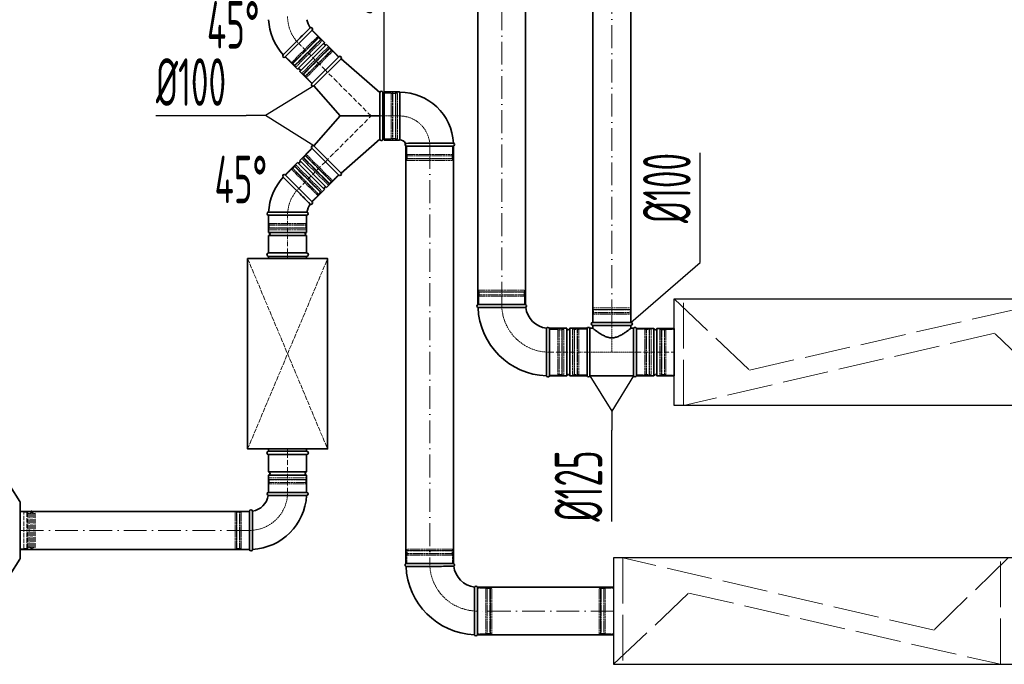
# Model space of a CAD drawing. Header units: millimetres. Extents: x -118717 to 8962, y 22910 to 145283.
# Tile 10 of 193: x -81881 to -79296, y 32289 to 33982. Entities that reach past the tile are written whole.
import ezdxf

# ---------------------------------------------------------------- set-up
doc = ezdxf.new("R2010")
doc.units = ezdxf.units.MM
for name, pattern in [('ACAD_ISO02W100', [15, 12, -3]), ('ACAD_ISO10W100', [18, 12, -3, 0, -3]), ('phl_thick', [0])]:
    doc.linetypes.add(name, pattern=pattern)
for name, color, linetype, lineweight in [('VZT_01 SUP (PŘÍVOD) - OBRYS', 5, 'Continuous', 35), ('VZT_02 SUP (PŘÍVOD) - OSA', 5, 'ACAD_ISO10W100', 5), ('VZT_05 ETA (ODVOD) - OBRYS', 6, 'Continuous', 35), ('VZT_06 ETA (ODVOD) - OSA', 6, 'ACAD_ISO10W100', 5), ('VZT_21 ZAŘÍZENÍ - OBRYS', 1, 'Continuous', 30), ('VZT_22 ZAŘÍZENÍ - DETAIL', 8, 'Continuous', 5), ('VZT_30 DISTRIBUČNÍ PRVKY - OBRYS', 1, 'Continuous', 35), ('VZT_35 TLUMIČE HLUKU - OBRYS', 1, 'Continuous', 35), ('VZT_36 TLUMIČE HLUKU - OSA', 1, 'ACAD_ISO10W100', 5), ('VZT_37 TLUMIČE HLUKU - DETAIL', 8, 'ACAD_ISO02W100', 5), ('VZT_60_KOTY - DIMENZE', 7, 'Continuous', 5)]:
    doc.layers.add(name, color=color, linetype=linetype, lineweight=lineweight)
for name, color, linetype, lineweight, plot in [('VZT_03 SUP (PŘÍVOD) - NETISK', 8, 'ACAD_ISO02W100', 5, False), ('VZT_07 ETA (ODVOD) - NETISK', 8, 'ACAD_ISO02W100', 5, False), ('VZT_34 DISTRIBUČNÍ PRVKY - NETISK', 8, 'ACAD_ISO02W100', 5, False), ('VZT_39 TLUMIČE HLUKU - NETISK', 8, 'ACAD_ISO02W100', 5, False)]:
    doc.layers.add(name, color=color, linetype=linetype, lineweight=lineweight, plot=plot)
doc.styles.add('EVORA_125', font='isocp.shx', dxfattribs={"width": 0.6, "height": 125})

msp = doc.modelspace()

# ---------------------------------------------------------------- linework, layer by layer
at = {"layer": 'VZT_01 SUP (PŘÍVOD) - OBRYS'}
for p, q in [((-81183.9, 33884.4), (-81113.2, 33955.1)), ((-81183.9, 33884.4), (-81113.2, 33955.1)), ((-81081, 33922.9), (-81113.2, 33955.1)), ((-81189.6, 33890), (-81154.1, 33925.5)), ((-81151.7, 33852.2), (-81081, 33922.9)), ((-81146.1, 33846.5), (-81075.4, 33917.3)), ((-81043.2, 33885.1), (-81075.4, 33917.3)), ((-81151.7, 33852.2), (-81183.9, 33884.4)), ((-81113.9, 33814.4), (-81043.2, 33885.1)), ((-81043.2, 33885.1), (-81113.9, 33814.4)), ((-81108.6, 33808.4), (-81037.2, 33879.8)), ((-81037.2, 33879.8), (-80935.4, 33790.8)), ((-81113.9, 33814.4), (-81146.1, 33846.5)), ((-81108.6, 33808.4), (-81039.7, 33729.5)), ((-80935.4, 33789.7), (-80935.4, 33790.8)), ((-80935.4, 33669.3), (-80935.4, 33789.7)), ((-80927.4, 33667), (-80927.4, 33792)), ((-80924.4, 33793), (-80924.4, 33666)), ((-80884.4, 33793), (-80924.4, 33793)), ((-80883.4, 33792), (-80883.4, 33667)), ((-81108.6, 33650.7), (-81039.7, 33729.5)), ((-81039.7, 33729.5), (-80964.1, 33729.5)), ((-80964.1, 33729.5), (-80935.4, 33729.5)), ((-81037.2, 33579.2), (-80935.4, 33668.2)), ((-80935.4, 33669.3), (-80935.4, 33668.2)), ((-80884.4, 33666), (-80924.4, 33666)), ((-81113.9, 33644.7), (-81146.1, 33612.5)), ((-81113.9, 33644.7), (-81043.2, 33574)), ((-81043.2, 33574), (-81113.9, 33644.7)), ((-81037.2, 33579.2), (-81108.6, 33650.7)), ((-80866.9, 33650.5), (-80741.9, 33650.5)), ((-81151.7, 33606.8), (-81183.9, 33574.7)), ((-81151.7, 33606.8), (-81081, 33536.1)), ((-81146.1, 33612.5), (-81075.4, 33541.8)), ((-81189.6, 33569), (-81154.1, 33533.5)), ((-81183.9, 33574.7), (-81113.2, 33503.9)), ((-81183.9, 33574.7), (-81113.2, 33503.9)), ((-81043.2, 33574), (-81075.4, 33541.8)), ((-81081, 33536.1), (-81113.2, 33503.9)), ((-81227.8, 33476.6), (-81177.7, 33476.6)), ((-81227.8, 33468.6), (-81127.8, 33468.6)), ((-81227.8, 33423.1), (-81227.8, 33468.6)), ((-81127.8, 33468.6), (-81227.8, 33468.6)), ((-81127.8, 33423.1), (-81127.8, 33468.6)), ((-81227.8, 33423.1), (-81127.8, 33423.1)), ((-81227.8, 33415.1), (-81127.8, 33415.1)), ((-81227.8, 33369.6), (-81227.8, 33415.1)), ((-81127.8, 33369.6), (-81127.8, 33415.1)), ((-81227.8, 33369.6), (-81127.8, 33369.6)), ((-81227.8, 32839.6), (-81127.8, 32839.6)), ((-81227.8, 32794.1), (-81227.8, 32839.6)), ((-81127.8, 32794.1), (-81127.8, 32839.6)), ((-81227.8, 32794.1), (-81127.8, 32794.1)), ((-81227.8, 32786.1), (-81127.8, 32786.1)), ((-81227.8, 32740.6), (-81227.8, 32786.1)), ((-81127.8, 32740.6), (-81127.8, 32786.1)), ((-81227.8, 32740.6), (-81127.8, 32740.6)), ((-81127.8, 32740.6), (-81227.8, 32740.6)), ((-81127.8, 32732.6), (-81178, 32732.6)), ((-81277.8, 32690.6), (-81277.8, 32590.6)), ((-81269.8, 32590.6), (-81269.8, 32640.8)), ((-80741.9, 32553.7), (-80866.9, 32553.7)), ((-80679.4, 32366.2), (-80679.4, 32491.2))]:
    msp.add_line(p, q, dxfattribs=at)
for points in [[(-80866.9, 32553.7), (-80866.9, 33650.5)], [(-80741.9, 32553.7), (-80741.9, 33650.5)], [(-81880.3, 32690.6), (-81277.8, 32690.6)], [(-81880.3, 32590.6), (-81277.8, 32590.6)], [(-80679.4, 32491.2), (-80321.7, 32491.2)], [(-80679.4, 32366.2), (-80321.7, 32366.2)]]:
    msp.add_lwpolyline(points, dxfattribs=at)
for centre, radius, start, end in [((-81077.8, 33990.4), 150, 183.0572, 221.9428), ((-81077.8, 33990.4), 50, 189.1478, 215.8522), ((-81116, 33957.9), 4, 315, 125.8522), ((-81078.2, 33920.1), 4, 135, 315), ((-81186.7, 33887.2), 4, 135, 315), ((-81040.4, 33882.2), 4, 322.6791, 135), ((-81148.9, 33849.4), 4, 315, 135), ((-81111.1, 33811.5), 4, 135, 307.3209), ((-80931.2, 33790.4), 4.17, 23.4678, 177.7715), ((-80884.4, 33792), 1, 360, 90), ((-80883.4, 33650.5), 141.5, 3.1369, 90), ((-80931.2, 33668.7), 4.17, 182.2285, 336.5322), ((-80884.4, 33667), 1, 270, 0), ((-80883.4, 33650.5), 16.5, 23.8093, 90), ((-81111.1, 33647.5), 4, 52.6791, 225), ((-80865.3, 33654.3), 4.17, 137.2771, 246.5322), ((-80743.6, 33654.3), 4.17, 293.4678, 69.6691), ((-81148.9, 33609.7), 4, 225, 45), ((-81077.8, 33468.6), 150, 138.0572, 176.9428), ((-81186.7, 33571.8), 4, 45, 225), ((-81040.4, 33576.8), 4, 225, 37.3209), ((-81078.2, 33538.9), 4, 45, 225), ((-81077.8, 33468.6), 50, 144.1478, 170.8522), ((-81116, 33501.1), 4, 234.1478, 45), ((-81227.8, 33472.6), 4, 90, 270), ((-81127.8, 33472.6), 4, 270, 80.8522), ((-81227.8, 33419.1), 4, 270, 90), ((-81127.8, 33419.1), 4, 90, 270), ((-81227.8, 32790.1), 4, 270, 90), ((-81127.8, 32790.1), 4, 90, 270), ((-81227.8, 32736.6), 4, 90, 260.8522), ((-81127.8, 32736.6), 4, 270, 90), ((-81277.8, 32740.6), 50, 279.1478, 350.8522), ((-81277.8, 32740.6), 150, 273.0572, 356.9428), ((-81273.8, 32690.6), 4, 9.1478, 180), ((-81273.8, 32590.6), 4, 180, 0), ((-80865.3, 32549.9), 4.17, 113.4678, 248.8928), ((-80743.6, 32549.9), 4.17, 300.2981, 66.5322), ((-80679.4, 32553.7), 187.5, 182.3607, 267.6393), ((-80679.4, 32553.7), 62.5, 186.8302, 263.1698), ((-80683.3, 32489.6), 4.17, 23.4678, 149.7019), ((-80683.3, 32367.9), 4.17, 201.1072, 336.5322)]:
    msp.add_arc(centre, radius, start, end, dxfattribs=at)
for points, knots in [([(-81118.4, 33961.2), (-81118.4, 33961.2), (-81119.1, 33960.4), (-81122.1, 33957.5), (-81124.4, 33955.1), (-81130.5, 33949), (-81134.3, 33945.3), (-81142.8, 33936.8), (-81147.4, 33932.2), (-81152.8, 33926.8), (-81153.4, 33926.2), (-81154.1, 33925.5)], [157.87026, 157.87026, 157.87026, 157.87026, 175.40249, 175.40249, 194.39223, 194.39223, 214.163463, 214.163463, 234.188574, 234.188574, 237.030498, 237.030498, 237.030498, 237.030498]), ([(-80868.4, 33657.2), (-80868.4, 33657.2), (-80867.9, 33657.2), (-80865.9, 33657.4), (-80863.7, 33657.5), (-80857.5, 33657.7), (-80853.5, 33657.8), (-80842.7, 33658), (-80835.5, 33658), (-80819.7, 33658.1), (-80811.4, 33658.2), (-80794.9, 33658.2), (-80786.8, 33658.2), (-80771.8, 33658.2), (-80765.1, 33658.2), (-80753.8, 33658.2), (-80749.4, 33658.3), (-80743.6, 33658.3), (-80742.2, 33658.3), (-80742.2, 33658.3)], [197.702813, 197.702813, 197.702813, 197.702813, 209.733369, 209.733369, 228.63381, 228.63381, 247.962689, 247.962689, 273.396832, 273.396832, 298.447199, 298.447199, 323.101867, 323.101867, 347.591906, 347.591906, 372.010558, 372.010558, 395.3015, 395.3015, 395.3015, 395.3015]), ([(-81118.4, 33497.9), (-81118.4, 33497.9), (-81119.1, 33498.6), (-81122.1, 33501.6), (-81124.4, 33503.9), (-81130.5, 33510), (-81134.3, 33513.7), (-81142.8, 33522.2), (-81147.4, 33526.8), (-81152.8, 33532.2), (-81153.4, 33532.9), (-81154.1, 33533.5)], [157.87026, 157.87026, 157.87026, 157.87026, 175.40249, 175.40249, 194.39223, 194.39223, 214.163463, 214.163463, 234.188574, 234.188574, 237.030498, 237.030498, 237.030498, 237.030498]), ([(-81127.2, 33476.5), (-81127.2, 33476.5), (-81128.5, 33476.5), (-81133.3, 33476.6), (-81136.9, 33476.6), (-81146, 33476.6), (-81151.4, 33476.6), (-81163.5, 33476.6), (-81170, 33476.6), (-81176.9, 33476.6), (-81177.3, 33476.6), (-81177.7, 33476.6)], [315.70122, 315.70122, 315.70122, 315.70122, 334.965455, 334.965455, 354.338127, 354.338127, 373.989756, 373.989756, 393.709228, 393.709228, 394.86093, 394.86093, 394.86093, 394.86093]), ([(-81178, 32732.6), (-81184.4, 32732.6), (-81190.7, 32732.6), (-81202.7, 32732.6), (-81208.3, 32732.6), (-81217.8, 32732.6), (-81221.6, 32732.6), (-81226.9, 32732.6), (-81228.3, 32732.6), (-81228.5, 32732.6), (-81228.5, 32732.6), (-81228.5, 32732.6)], [78.71119, 78.71119, 78.71119, 78.71119, 97.804615, 97.804615, 117.523893, 117.523893, 137.264303, 137.264303, 156.831737, 156.831737, 157.874915, 157.874915, 157.874915, 157.874915]), ([(-81269.9, 32691.2), (-81269.9, 32691.2), (-81269.9, 32690.1), (-81269.9, 32685.6), (-81269.9, 32682.2), (-81269.8, 32673.3), (-81269.8, 32667.9), (-81269.8, 32656), (-81269.8, 32649.5), (-81269.8, 32642.2), (-81269.8, 32641.5), (-81269.8, 32640.8)], [157.874915, 157.874915, 157.874915, 157.874915, 176.103874, 176.103874, 195.460379, 195.460379, 215.101284, 215.101284, 234.82164, 234.82164, 237.034743, 237.034743, 237.034743, 237.034743]), ([(-80741.5, 32546.3), (-80741.5, 32546.3), (-80743.1, 32546.3), (-80749.2, 32546.3), (-80753.7, 32546.2), (-80765.1, 32546.2), (-80771.9, 32546.2), (-80786.9, 32546.1), (-80795, 32546.1), (-80811.3, 32546.1), (-80819.4, 32546.1), (-80834.6, 32546), (-80841.6, 32546), (-80853.4, 32546), (-80858.1, 32546), (-80864.7, 32546), (-80866.5, 32546), (-80866.8, 32546), (-80866.8, 32546), (-80866.8, 32546)], [0, 0, 0, 0, 24.235852, 24.235852, 48.531845, 48.531845, 73.024415, 73.024415, 97.570898, 97.570898, 122.078339, 122.078339, 146.53579, 146.53579, 170.957495, 170.957495, 195.359468, 195.359468, 197.168246, 197.168246, 197.168246, 197.168246]), ([(-80686.9, 32491.7), (-80686.9, 32491.7), (-80686.9, 32491.6), (-80686.9, 32491.3), (-80686.9, 32491), (-80686.9, 32489.9), (-80686.9, 32489.2), (-80686.9, 32486), (-80686.9, 32482.9), (-80687, 32473.9), (-80687, 32467.8), (-80687.1, 32453.7), (-80687.1, 32445.8), (-80687.1, 32429.6), (-80687.1, 32421.4), (-80687.1, 32405.5), (-80687.1, 32398), (-80687.2, 32384.9), (-80687.2, 32379.3), (-80687.2, 32372.3), (-80687.2, 32370.2), (-80687.2, 32367.2), (-80687.2, 32366.4), (-80687.2, 32366.4)], [197.067977, 197.067977, 197.067977, 197.067977, 201.792196, 201.792196, 209.190204, 209.190204, 218.040239, 218.040239, 237.760854, 237.760854, 262.206108, 262.206108, 286.831239, 286.831239, 311.323072, 311.323072, 335.946087, 335.946087, 360.704397, 360.704397, 377.088273, 377.088273, 394.105327, 394.105327, 394.105327, 394.105327])]:
    msp.add_open_spline(points, degree=3, knots=knots, dxfattribs=at)
at = {"layer": 'VZT_02 SUP (PŘÍVOD) - OSA', "ltscale": 0.3}
for points in [[(-81177.8, 33990.4), (-81177.8, 33990.4, 0.198912), (-81148.5, 33919.7, 0.198912)], [(-80924.4, 33729.5), (-80883.4, 33729.5, -0.414214), (-80804.4, 33650.5), (-80804.4, 33650.5)], [(-81177.8, 33468.6), (-81177.8, 33468.6, -0.198912), (-81148.5, 33539.3, -0.198912)], [(-81277.8, 32640.6), (-81277.8, 32640.6, 0.414214), (-81177.8, 32740.6), (-81177.8, 32740.6)], [(-80804.4, 32553.7), (-80804.4, 32553.7, 0.414214), (-80679.4, 32428.7), (-80679.4, 32428.7)]]:
    msp.add_lwpolyline(points, format="xyb", dxfattribs=at)
at = {"layer": 'VZT_02 SUP (PŘÍVOD) - OSA'}
for points in [[(-81078.5, 33849.7), (-81148.5, 33919.7)], [(-80958.3, 33729.5), (-81078.5, 33849.7)], [(-81078.5, 33609.3), (-80958.3, 33729.5), (-80927.4, 33729.5)], [(-81078.5, 33609.3), (-81148.5, 33539.3)], [(-81177.8, 33369.6), (-81177.8, 33468.6)], [(-81177.8, 32740.6), (-81177.8, 32839.6)]]:
    msp.add_lwpolyline(points, dxfattribs=at)
at = {"layer": 'VZT_02 SUP (PŘÍVOD) - OSA', "ltscale": 5}
for points in [[(-80804.4, 33650.5), (-80804.4, 32553.7)], [(-81277.8, 32640.6), (-81880.3, 32640.6)], [(-80321.7, 32428.7), (-80679.4, 32428.7)]]:
    msp.add_lwpolyline(points, dxfattribs=at)
at = {"layer": 'VZT_03 SUP (PŘÍVOD) - NETISK', "ltscale": 0.4}
for p, q in [((-81113.9, 33954.4), (-81098.3, 33938.8)), ((-81167.6, 33869.5), (-81098.3, 33938.8)), ((-81165.9, 33866.3), (-81095.2, 33937)), ((-81165.5, 33866), (-81094.8, 33936.7)), ((-81160.6, 33861), (-81089.9, 33931.7)), ((-81160.2, 33860.7), (-81089.5, 33931.4)), ((-81159.2, 33861), (-81089.9, 33930.3)), ((-81156.3, 33858.2), (-81087, 33927.5)), ((-81099.1, 33938.1), (-81096.6, 33935.6)), ((-81096.2, 33935.3), (-81091.3, 33930.3)), ((-81095.2, 33937), (-81094.8, 33936.7)), ((-81090.9, 33930), (-81090.6, 33929.6)), ((-81089.9, 33931.7), (-81089.5, 33931.4)), ((-81089.9, 33930.3), (-81087, 33927.5)), ((-81070.8, 33911.2), (-81140.1, 33841.9)), ((-81066.9, 33908.8), (-81137.6, 33838.1)), ((-81067.9, 33908.4), (-81137.2, 33839.1)), ((-81066.5, 33908.4), (-81137.2, 33837.7)), ((-81061.6, 33903.5), (-81132.3, 33832.8)), ((-81061.2, 33903.1), (-81131.9, 33832.4)), ((-81059.5, 33899.9), (-81128.7, 33830.6)), ((-81067.9, 33908.4), (-81070.8, 33911.2)), ((-81068.3, 33907.4), (-81068.6, 33907.7)), ((-81063, 33902), (-81067.9, 33907)), ((-81066.5, 33908.4), (-81066.9, 33908.8)), ((-81060.2, 33899.2), (-81062.6, 33901.7)), ((-81061.2, 33903.1), (-81061.6, 33903.5)), ((-81043.9, 33884.4), (-81059.5, 33899.9)), ((-81183.2, 33885.1), (-81167.6, 33869.5)), ((-81166.9, 33870.2), (-81164.5, 33867.8)), ((-81165.9, 33866.3), (-81165.5, 33866)), ((-81164.1, 33867.4), (-81159.2, 33862.5)), ((-81160.6, 33861), (-81160.2, 33860.7)), ((-81159.2, 33861), (-81156.3, 33858.2)), ((-81158.8, 33862.1), (-81158.4, 33861.7)), ((-81137.2, 33839.1), (-81140.1, 33841.9)), ((-81137.2, 33837.7), (-81137.6, 33838.1)), ((-81136.2, 33839.5), (-81136.5, 33839.8)), ((-81130.9, 33834.2), (-81135.8, 33839.1)), ((-81131.9, 33832.4), (-81132.3, 33832.8)), ((-81128, 33831.3), (-81130.5, 33833.8)), ((-81113.2, 33815.1), (-81128.7, 33830.6)), ((-80927.4, 33789.5), (-80905.4, 33789.5)), ((-80905.4, 33669.5), (-80905.4, 33789.5)), ((-80905.4, 33788.5), (-80901.9, 33788.5)), ((-80901.9, 33668.5), (-80901.9, 33790.5)), ((-80901.9, 33790.5), (-80901.4, 33790.5)), ((-80901.4, 33668.5), (-80901.4, 33790.5)), ((-80901.4, 33788.5), (-80894.4, 33788.5)), ((-80894.4, 33668.5), (-80894.4, 33790.5)), ((-80894.4, 33790.5), (-80893.9, 33790.5)), ((-80893.9, 33668.5), (-80893.9, 33790.5)), ((-80893.9, 33788.5), (-80893.4, 33788.5)), ((-80893.4, 33669.5), (-80893.4, 33789.5)), ((-80893.4, 33789.5), (-80889.4, 33789.5)), ((-80889.4, 33669.5), (-80889.4, 33789.5)), ((-80927.4, 33669.5), (-80905.4, 33669.5)), ((-80905.4, 33670.5), (-80901.9, 33670.5)), ((-80901.9, 33668.5), (-80901.4, 33668.5)), ((-80901.4, 33670.5), (-80894.4, 33670.5)), ((-80894.4, 33668.5), (-80893.9, 33668.5)), ((-80893.9, 33670.5), (-80893.4, 33670.5)), ((-80893.4, 33669.5), (-80889.4, 33669.5)), ((-81128.7, 33628.4), (-81113.2, 33644)), ((-80864.4, 33650.5), (-80864.4, 33628.5)), ((-80744.4, 33650.5), (-80744.4, 33628.5)), ((-81140.1, 33617.1), (-81137.2, 33619.9)), ((-81070.8, 33547.8), (-81140.1, 33617.1)), ((-81137.6, 33621), (-81137.2, 33621.3)), ((-81066.9, 33550.3), (-81137.6, 33621)), ((-81066.5, 33550.6), (-81137.2, 33621.3)), ((-81067.9, 33550.6), (-81137.2, 33619.9)), ((-81136.5, 33619.2), (-81136.2, 33619.6)), ((-81135.8, 33619.9), (-81130.9, 33624.9)), ((-81132.3, 33626.3), (-81131.9, 33626.6)), ((-81061.6, 33555.6), (-81132.3, 33626.3)), ((-81061.2, 33555.9), (-81131.9, 33626.6)), ((-81130.5, 33625.2), (-81128, 33627.7)), ((-81059.5, 33559.1), (-81128.7, 33628.4)), ((-80865.4, 33625), (-80743.4, 33625)), ((-80865.4, 33625), (-80865.4, 33624.5)), ((-80865.4, 33624.5), (-80743.4, 33624.5)), ((-80865.4, 33617.5), (-80743.4, 33617.5)), ((-80865.4, 33617.5), (-80865.4, 33617)), ((-80865.4, 33617), (-80743.4, 33617)), ((-80864.4, 33628.5), (-80744.4, 33628.5)), ((-80864.4, 33616.5), (-80744.4, 33616.5)), ((-80864.4, 33616.5), (-80864.4, 33612.5)), ((-80863.4, 33628.5), (-80863.4, 33625)), ((-80863.4, 33624.5), (-80863.4, 33617.5)), ((-80863.4, 33617), (-80863.4, 33616.5)), ((-80745.4, 33628.5), (-80745.4, 33625)), ((-80745.4, 33624.5), (-80745.4, 33617.5)), ((-80745.4, 33617), (-80745.4, 33616.5)), ((-80744.4, 33616.5), (-80744.4, 33612.5)), ((-80743.4, 33625), (-80743.4, 33624.5)), ((-80743.4, 33617.5), (-80743.4, 33617)), ((-81183.2, 33574), (-81167.6, 33589.5)), ((-81167.6, 33589.5), (-81098.3, 33520.2)), ((-81166.9, 33588.8), (-81164.5, 33591.3)), ((-81165.9, 33592.7), (-81165.5, 33593)), ((-81165.9, 33592.7), (-81095.2, 33522)), ((-81165.5, 33593), (-81094.8, 33522.3)), ((-81164.1, 33591.6), (-81159.2, 33596.6)), ((-81160.6, 33598), (-81160.2, 33598.3)), ((-81160.6, 33598), (-81089.9, 33527.3)), ((-81160.2, 33598.3), (-81089.5, 33527.6)), ((-81159.2, 33598), (-81156.3, 33600.8)), ((-81159.2, 33598), (-81089.9, 33528.7)), ((-81158.8, 33596.9), (-81158.4, 33597.3)), ((-81156.3, 33600.8), (-81087, 33531.5)), ((-80864.4, 33612.5), (-80744.4, 33612.5)), ((-81059.5, 33559.1), (-81043.9, 33574.7)), ((-81070.8, 33547.8), (-81067.9, 33550.6)), ((-81068.6, 33551.3), (-81068.3, 33551.7)), ((-81067.9, 33552), (-81063, 33557)), ((-81066.9, 33550.3), (-81066.5, 33550.6)), ((-81062.6, 33557.3), (-81060.2, 33559.8)), ((-81061.6, 33555.6), (-81061.2, 33555.9)), ((-81113.9, 33504.7), (-81098.3, 33520.2)), ((-81099.1, 33520.9), (-81096.6, 33523.4)), ((-81096.2, 33523.7), (-81091.3, 33528.7)), ((-81095.2, 33522), (-81094.8, 33522.3)), ((-81090.9, 33529), (-81090.6, 33529.4)), ((-81089.9, 33528.7), (-81087, 33531.5)), ((-81089.9, 33527.3), (-81089.5, 33527.6)), ((-81226.8, 33446.6), (-81226.8, 33468.6)), ((-81128.8, 33446.6), (-81128.8, 33468.6)), ((-81227.8, 33443.1), (-81127.8, 33443.1)), ((-81227.8, 33442.6), (-81227.8, 33443.1)), ((-81227.8, 33442.6), (-81127.8, 33442.6)), ((-81227.8, 33435.6), (-81127.8, 33435.6)), ((-81227.8, 33435.1), (-81227.8, 33435.6)), ((-81227.8, 33435.1), (-81127.8, 33435.1)), ((-81226.8, 33446.6), (-81128.8, 33446.6)), ((-81226.8, 33434.6), (-81128.8, 33434.6)), ((-81226.8, 33430.6), (-81226.8, 33434.6)), ((-81225.8, 33443.1), (-81225.8, 33446.6)), ((-81225.8, 33435.6), (-81225.8, 33442.6)), ((-81225.8, 33434.6), (-81225.8, 33435.1)), ((-81129.8, 33443.1), (-81129.8, 33446.6)), ((-81129.8, 33435.6), (-81129.8, 33442.6)), ((-81129.8, 33434.6), (-81129.8, 33435.1)), ((-81128.8, 33430.6), (-81128.8, 33434.6)), ((-81127.8, 33442.6), (-81127.8, 33443.1)), ((-81127.8, 33435.1), (-81127.8, 33435.6)), ((-81226.8, 33430.6), (-81128.8, 33430.6)), ((-81127.8, 32774.1), (-81227.8, 32774.1)), ((-81227.8, 32773.6), (-81227.8, 32774.1)), ((-81127.8, 32773.6), (-81227.8, 32773.6)), ((-81127.8, 32766.6), (-81227.8, 32766.6)), ((-81227.8, 32766.1), (-81227.8, 32766.6)), ((-81127.8, 32766.1), (-81227.8, 32766.1)), ((-81128.8, 32778.6), (-81226.8, 32778.6)), ((-81226.8, 32774.6), (-81226.8, 32778.6)), ((-81128.8, 32774.6), (-81226.8, 32774.6)), ((-81128.8, 32762.6), (-81226.8, 32762.6)), ((-81226.8, 32740.6), (-81226.8, 32762.6)), ((-81225.8, 32774.1), (-81225.8, 32774.6)), ((-81225.8, 32766.6), (-81225.8, 32773.6)), ((-81225.8, 32762.6), (-81225.8, 32766.1)), ((-81129.8, 32774.1), (-81129.8, 32774.6)), ((-81129.8, 32766.6), (-81129.8, 32773.6)), ((-81129.8, 32762.6), (-81129.8, 32766.1)), ((-81128.8, 32774.6), (-81128.8, 32778.6)), ((-81128.8, 32740.6), (-81128.8, 32762.6)), ((-81127.8, 32773.6), (-81127.8, 32774.1)), ((-81127.8, 32766.1), (-81127.8, 32766.6)), ((-81315.8, 32591.6), (-81315.8, 32689.6)), ((-81315.8, 32689.6), (-81311.8, 32689.6)), ((-81311.8, 32591.6), (-81311.8, 32689.6)), ((-81311.8, 32688.6), (-81311.3, 32688.6)), ((-81311.3, 32590.6), (-81311.3, 32690.6)), ((-81311.3, 32690.6), (-81310.8, 32690.6)), ((-81310.8, 32590.6), (-81310.8, 32690.6)), ((-81310.8, 32688.6), (-81303.8, 32688.6)), ((-81303.8, 32590.6), (-81303.8, 32690.6)), ((-81303.8, 32690.6), (-81303.3, 32690.6)), ((-81303.3, 32590.6), (-81303.3, 32690.6)), ((-81303.3, 32688.6), (-81299.8, 32688.6)), ((-81299.8, 32591.6), (-81299.8, 32689.6)), ((-81299.8, 32689.6), (-81277.8, 32689.6)), ((-81315.8, 32591.6), (-81311.8, 32591.6)), ((-81311.8, 32592.6), (-81311.3, 32592.6)), ((-81311.3, 32590.6), (-81310.8, 32590.6)), ((-81310.8, 32592.6), (-81303.8, 32592.6)), ((-81303.8, 32590.6), (-81303.3, 32590.6)), ((-81303.3, 32592.6), (-81299.8, 32592.6)), ((-81299.8, 32591.6), (-81277.8, 32591.6)), ((-80743.4, 32587.2), (-80865.4, 32587.2)), ((-80865.4, 32586.7), (-80865.4, 32587.2)), ((-80743.4, 32586.7), (-80865.4, 32586.7)), ((-80743.4, 32579.7), (-80865.4, 32579.7)), ((-80865.4, 32579.2), (-80865.4, 32579.7)), ((-80743.4, 32579.2), (-80865.4, 32579.2)), ((-80744.4, 32591.7), (-80864.4, 32591.7)), ((-80864.4, 32587.7), (-80864.4, 32591.7)), ((-80744.4, 32587.7), (-80864.4, 32587.7)), ((-80863.4, 32587.2), (-80863.4, 32587.7)), ((-80863.4, 32579.7), (-80863.4, 32586.7)), ((-80863.4, 32575.7), (-80863.4, 32579.2)), ((-80745.4, 32587.2), (-80745.4, 32587.7)), ((-80745.4, 32579.7), (-80745.4, 32586.7)), ((-80745.4, 32575.7), (-80745.4, 32579.2)), ((-80744.4, 32587.7), (-80744.4, 32591.7)), ((-80743.4, 32586.7), (-80743.4, 32587.2)), ((-80743.4, 32579.2), (-80743.4, 32579.7)), ((-80744.4, 32575.7), (-80864.4, 32575.7)), ((-80864.4, 32553.7), (-80864.4, 32575.7)), ((-80744.4, 32553.7), (-80744.4, 32575.7)), ((-80679.4, 32488.7), (-80657.4, 32488.7)), ((-80657.4, 32368.7), (-80657.4, 32488.7)), ((-80657.4, 32487.7), (-80653.9, 32487.7)), ((-80653.9, 32367.7), (-80653.9, 32489.7)), ((-80653.9, 32489.7), (-80653.4, 32489.7)), ((-80653.4, 32367.7), (-80653.4, 32489.7)), ((-80653.4, 32487.7), (-80646.4, 32487.7)), ((-80646.4, 32367.7), (-80646.4, 32489.7)), ((-80646.4, 32489.7), (-80645.9, 32489.7)), ((-80645.9, 32367.7), (-80645.9, 32489.7)), ((-80645.9, 32487.7), (-80645.4, 32487.7)), ((-80645.4, 32368.7), (-80645.4, 32488.7)), ((-80645.4, 32488.7), (-80641.4, 32488.7)), ((-80641.4, 32368.7), (-80641.4, 32488.7)), ((-80679.4, 32368.7), (-80657.4, 32368.7)), ((-80657.4, 32369.7), (-80653.9, 32369.7)), ((-80653.9, 32367.7), (-80653.4, 32367.7)), ((-80653.4, 32369.7), (-80646.4, 32369.7)), ((-80646.4, 32367.7), (-80645.9, 32367.7)), ((-80645.9, 32369.7), (-80645.4, 32369.7)), ((-80645.4, 32368.7), (-80641.4, 32368.7))]:
    msp.add_line(p, q, dxfattribs=at)
at = {"layer": 'VZT_05 ETA (ODVOD) - OBRYS'}
for p, q in [((-80677.9, 33233.8), (-80552.9, 33233.8)), ((-80376.4, 33187.1), (-80276.4, 33187.1)), ((-80376.4, 33179.1), (-80276.4, 33179.1)), ((-80376.4, 33179.1), (-80376.4, 33171.6)), ((-80276.4, 33179.1), (-80276.4, 33171.6)), ((-80490.4, 33171.6), (-80490.4, 33046.6)), ((-80490.4, 33171.6), (-80444.9, 33171.6)), ((-80490.4, 33171.3), (-80490.4, 33046.3)), ((-80444.9, 33171.6), (-80444.9, 33046.6)), ((-80436.9, 33171.6), (-80436.9, 33046.6)), ((-80436.9, 33171.6), (-80391.4, 33171.6)), ((-80391.4, 33171.6), (-80391.4, 33046.6)), ((-80391.4, 33171.6), (-80391.4, 33046.6)), ((-80383.8, 33046.6), (-80383.8, 33171.6)), ((-80376.4, 33171.6), (-80383.8, 33171.6)), ((-80269.1, 33171.6), (-80276.4, 33171.6)), ((-80269.1, 33171.6), (-80269.1, 33046.6)), ((-80261.4, 33171.6), (-80261.4, 33046.6)), ((-80261.4, 33046.3), (-80261.4, 33171.3)), ((-80261.4, 33171.3), (-80215.9, 33171.3)), ((-80215.9, 33046.3), (-80215.9, 33171.3)), ((-80207.9, 33046.3), (-80207.9, 33171.3)), ((-80207.9, 33171.3), (-80162.4, 33171.3)), ((-80162.4, 33046.3), (-80162.4, 33171.3)), ((-80490.4, 33046.6), (-80444.9, 33046.6)), ((-80436.9, 33046.6), (-80391.4, 33046.6)), ((-80269.1, 33046.6), (-80383.8, 33046.6)), ((-80261.4, 33046.3), (-80215.9, 33046.3)), ((-80207.9, 33046.3), (-80162.4, 33046.3))]:
    msp.add_line(p, q, dxfattribs=at)
for points in [[(-80677.9, 35020.2), (-80677.9, 33233.8)], [(-80552.9, 35020.2), (-80552.9, 33233.8)], [(-80376.4, 34847.6), (-80376.4, 33187.1)], [(-80276.4, 34847.6), (-80276.4, 33187.1)]]:
    msp.add_lwpolyline(points, dxfattribs=at)
for centre, radius, start, end in [((-80676.3, 33230), 4.17, 113.4678, 248.8928), ((-80490.4, 33233.8), 187.5, 182.3607, 267.6393), ((-80554.6, 33230), 4.17, 300.2981, 66.5322), ((-80490.4, 33233.8), 62.5, 186.8302, 263.1698), ((-80494.3, 33169.7), 4.17, 23.4678, 149.7019), ((-80387.6, 33169.9), 4.17, 23.4678, 156.5322), ((-80376.4, 33183.1), 4, 90, 270), ((-80276.4, 33183.1), 4, 270, 90), ((-80265.3, 33169.9), 4.17, 23.4678, 156.5322), ((-80440.9, 33171.6), 4, 180, 0), ((-80211.9, 33171.3), 4, 180, 0), ((-80494.3, 33048), 4.17, 201.1072, 336.5322), ((-80440.9, 33046.6), 4, 0, 180), ((-80387.6, 33048.2), 4.17, 203.4678, 336.5322), ((-80265.3, 33048.2), 4.17, 203.4678, 336.5322), ((-80211.9, 33046.3), 4, 0, 180)]:
    msp.add_arc(centre, radius, start, end, dxfattribs=at)
for points, knots in [([(-80552.5, 33226.4), (-80552.5, 33226.4), (-80552.5, 33226.4), (-80552.9, 33226.4), (-80553.2, 33226.4), (-80554.2, 33226.4), (-80555, 33226.4), (-80558.2, 33226.3), (-80561.3, 33226.3), (-80570.2, 33226.3), (-80576.4, 33226.3), (-80590.5, 33226.2), (-80598.3, 33226.2), (-80614.6, 33226.2), (-80622.8, 33226.1), (-80638.6, 33226.1), (-80646.1, 33226.1), (-80659.3, 33226.1), (-80664.9, 33226.1), (-80671.9, 33226.1), (-80674, 33226.1), (-80677, 33226.1), (-80677.8, 33226.1), (-80677.8, 33226.1)], [197.067977, 197.067977, 197.067977, 197.067977, 201.792196, 201.792196, 209.190204, 209.190204, 218.040239, 218.040239, 237.760854, 237.760854, 262.206108, 262.206108, 286.831239, 286.831239, 311.323072, 311.323072, 335.946087, 335.946087, 360.704397, 360.704397, 377.088273, 377.088273, 394.105327, 394.105327, 394.105327, 394.105327]), ([(-80497.9, 33171.8), (-80497.9, 33171.8), (-80497.9, 33170.2), (-80497.9, 33164.1), (-80497.9, 33159.6), (-80498, 33148.2), (-80498, 33141.4), (-80498.1, 33126.4), (-80498.1, 33118.3), (-80498.1, 33101.9), (-80498.1, 33093.8), (-80498.1, 33078.6), (-80498.1, 33071.7), (-80498.1, 33059.9), (-80498.1, 33055.2), (-80498.2, 33048.6), (-80498.2, 33046.7), (-80498.2, 33046.5), (-80498.2, 33046.5), (-80498.2, 33046.5)], [0, 0, 0, 0, 24.235852, 24.235852, 48.531845, 48.531845, 73.024415, 73.024415, 97.570898, 97.570898, 122.078339, 122.078339, 146.53579, 146.53579, 170.957495, 170.957495, 195.359468, 195.359468, 197.168246, 197.168246, 197.168246, 197.168246]), ([(-80376.4, 33171.6), (-80376.4, 33171.6), (-80376.3, 33171.5), (-80376, 33171.2), (-80375.8, 33171), (-80375.1, 33170.5), (-80374.7, 33170.1), (-80373.7, 33169.4), (-80373.1, 33168.9), (-80371.8, 33167.9), (-80371, 33167.3), (-80369.5, 33166.1), (-80368.6, 33165.5), (-80366.8, 33164.2), (-80365.9, 33163.5), (-80363.9, 33162), (-80362.8, 33161.3), (-80360.7, 33159.8), (-80359.5, 33159.1), (-80357.1, 33157.5), (-80355.8, 33156.7), (-80353.2, 33155.1), (-80351.8, 33154.3), (-80349, 33152.8), (-80347.5, 33152.1), (-80343, 33150), (-80339.8, 33148.7), (-80334.9, 33147.5), (-80333.2, 33147.1), (-80329.8, 33146.7), (-80328.1, 33146.6), (-80324.7, 33146.6), (-80323, 33146.7), (-80319.6, 33147.1), (-80318, 33147.5), (-80313.1, 33148.7), (-80309.9, 33150), (-80305.4, 33152.1), (-80303.9, 33152.8), (-80301, 33154.3), (-80299.7, 33155.1), (-80297, 33156.7), (-80295.7, 33157.5), (-80293.3, 33159.1), (-80292.2, 33159.8), (-80290, 33161.3), (-80289, 33162), (-80287, 33163.5), (-80286, 33164.2), (-80284.2, 33165.5), (-80283.4, 33166.1), (-80281.8, 33167.3), (-80281.1, 33167.9), (-80279.8, 33168.9), (-80279.2, 33169.4), (-80278.2, 33170.1), (-80277.8, 33170.5), (-80277.1, 33171), (-80276.8, 33171.2), (-80276.5, 33171.5), (-80276.4, 33171.6), (-80276.4, 33171.6)], [80.753728, 80.753728, 80.753728, 80.753728, 85.721109, 85.721109, 90.68849, 90.68849, 95.655871, 95.655871, 100.623252, 100.623252, 105.590633, 105.590633, 110.558015, 110.558015, 115.525396, 115.525396, 120.492777, 120.492777, 125.619612, 125.619612, 130.746447, 130.746447, 135.873281, 135.873281, 141.000116, 141.000116, 151.253786, 151.253786, 156.38062, 156.38062, 161.507455, 161.507455, 166.63429, 166.63429, 171.761125, 171.761125, 182.014794, 182.014794, 187.141629, 187.141629, 192.268464, 192.268464, 197.395298, 197.395298, 202.522133, 202.522133, 207.489514, 207.489514, 212.456896, 212.456896, 217.424277, 217.424277, 222.391658, 222.391658, 227.359039, 227.359039, 232.32642, 232.32642, 237.293801, 237.293801, 242.261183, 242.261183, 242.261183, 242.261183])]:
    msp.add_open_spline(points, degree=3, knots=knots, dxfattribs=at)
at = {"layer": 'VZT_06 ETA (ODVOD) - OSA', "ltscale": 5}
for points in [[(-80615.4, 33233.8), (-80615.4, 35020.2)], [(-80326.4, 33187.1), (-80326.4, 34847.6)]]:
    msp.add_lwpolyline(points, dxfattribs=at)
at = {"layer": 'VZT_06 ETA (ODVOD) - OSA', "ltscale": 0.3}
msp.add_lwpolyline([(-80490.4, 33108.8), (-80490.4, 33108.8, -0.414214), (-80615.4, 33233.8), (-80615.4, 33233.8)], format="xyb", dxfattribs=at)
for points in [[(-80326.4, 33187.1), (-80326.4, 33109.1)], [(-80261.4, 33109.1), (-80391.4, 33109.1)]]:
    msp.add_lwpolyline(points, dxfattribs=at)
at = {"layer": 'VZT_06 ETA (ODVOD) - OSA'}
for points in [[(-80490.4, 33109.1), (-80391.4, 33109.1)], [(-80261.4, 33108.8), (-80162.4, 33108.8)]]:
    msp.add_lwpolyline(points, dxfattribs=at)
at = {"layer": 'VZT_07 ETA (ODVOD) - NETISK', "ltscale": 0.4}
for p, q in [((-80676.4, 33267.3), (-80554.4, 33267.3)), ((-80676.4, 33266.8), (-80676.4, 33267.3)), ((-80676.4, 33266.8), (-80554.4, 33266.8)), ((-80676.4, 33259.8), (-80554.4, 33259.8)), ((-80676.4, 33259.3), (-80676.4, 33259.8)), ((-80676.4, 33259.3), (-80554.4, 33259.3)), ((-80675.4, 33271.8), (-80555.4, 33271.8)), ((-80675.4, 33267.8), (-80675.4, 33271.8)), ((-80675.4, 33267.8), (-80555.4, 33267.8)), ((-80675.4, 33255.8), (-80555.4, 33255.8)), ((-80675.4, 33233.8), (-80675.4, 33255.8)), ((-80674.4, 33267.3), (-80674.4, 33267.8)), ((-80674.4, 33259.8), (-80674.4, 33266.8)), ((-80674.4, 33255.8), (-80674.4, 33259.3)), ((-80556.4, 33267.3), (-80556.4, 33267.8)), ((-80556.4, 33259.8), (-80556.4, 33266.8)), ((-80556.4, 33255.8), (-80556.4, 33259.3)), ((-80555.4, 33267.8), (-80555.4, 33271.8)), ((-80555.4, 33233.8), (-80555.4, 33255.8)), ((-80554.4, 33266.8), (-80554.4, 33267.3)), ((-80554.4, 33259.3), (-80554.4, 33259.8)), ((-80375.4, 33225.1), (-80277.4, 33225.1)), ((-80375.4, 33221.1), (-80375.4, 33225.1)), ((-80277.4, 33221.1), (-80277.4, 33225.1)), ((-80376.4, 33220.6), (-80276.4, 33220.6)), ((-80376.4, 33220.1), (-80376.4, 33220.6)), ((-80376.4, 33220.1), (-80276.4, 33220.1)), ((-80376.4, 33213.1), (-80276.4, 33213.1)), ((-80376.4, 33212.6), (-80376.4, 33213.1)), ((-80376.4, 33212.6), (-80276.4, 33212.6)), ((-80375.4, 33221.1), (-80277.4, 33221.1)), ((-80375.4, 33209.1), (-80277.4, 33209.1)), ((-80375.4, 33187.1), (-80375.4, 33209.1)), ((-80374.4, 33220.6), (-80374.4, 33221.1)), ((-80374.4, 33213.1), (-80374.4, 33220.1)), ((-80374.4, 33209.1), (-80374.4, 33212.6)), ((-80278.4, 33220.6), (-80278.4, 33221.1)), ((-80278.4, 33213.1), (-80278.4, 33220.1)), ((-80278.4, 33209.1), (-80278.4, 33212.6)), ((-80277.4, 33187.1), (-80277.4, 33209.1)), ((-80276.4, 33220.1), (-80276.4, 33220.6)), ((-80276.4, 33212.6), (-80276.4, 33213.1)), ((-80490.4, 33168.8), (-80468.4, 33168.8)), ((-80468.4, 33168.8), (-80468.4, 33048.8)), ((-80468.4, 33167.8), (-80464.9, 33167.8)), ((-80464.9, 33169.8), (-80464.9, 33047.8)), ((-80464.9, 33169.8), (-80464.4, 33169.8)), ((-80464.4, 33169.8), (-80464.4, 33047.8)), ((-80464.4, 33167.8), (-80457.4, 33167.8)), ((-80457.4, 33169.8), (-80457.4, 33047.8)), ((-80457.4, 33169.8), (-80456.9, 33169.8)), ((-80456.9, 33169.8), (-80456.9, 33047.8)), ((-80456.9, 33167.8), (-80456.4, 33167.8)), ((-80456.4, 33168.8), (-80456.4, 33048.8)), ((-80456.4, 33168.8), (-80452.4, 33168.8)), ((-80452.4, 33168.8), (-80452.4, 33048.8)), ((-80429.4, 33169.1), (-80429.4, 33049.1)), ((-80429.4, 33169.1), (-80425.4, 33169.1)), ((-80425.4, 33169.1), (-80425.4, 33049.1)), ((-80425.4, 33168.1), (-80424.9, 33168.1)), ((-80424.9, 33170.1), (-80424.9, 33048.1)), ((-80424.9, 33170.1), (-80424.4, 33170.1)), ((-80424.4, 33170.1), (-80424.4, 33048.1)), ((-80424.4, 33168.1), (-80417.4, 33168.1)), ((-80417.4, 33170.1), (-80417.4, 33048.1)), ((-80417.4, 33170.1), (-80416.9, 33170.1)), ((-80416.9, 33170.1), (-80416.9, 33048.1)), ((-80416.9, 33168.1), (-80413.4, 33168.1)), ((-80413.4, 33169.1), (-80413.4, 33049.1)), ((-80413.4, 33169.1), (-80391.4, 33169.1)), ((-80261.4, 33169.1), (-80239.4, 33169.1)), ((-80239.4, 33169.1), (-80239.4, 33049.1)), ((-80239.4, 33168.1), (-80235.9, 33168.1)), ((-80235.9, 33170.1), (-80235.9, 33048.1)), ((-80235.9, 33170.1), (-80235.4, 33170.1)), ((-80235.4, 33170.1), (-80235.4, 33048.1)), ((-80235.4, 33168.1), (-80228.4, 33168.1)), ((-80228.4, 33170.1), (-80228.4, 33048.1)), ((-80228.4, 33170.1), (-80227.9, 33170.1)), ((-80227.9, 33170.1), (-80227.9, 33048.1)), ((-80227.9, 33168.1), (-80227.4, 33168.1)), ((-80227.4, 33169.1), (-80227.4, 33049.1)), ((-80227.4, 33169.1), (-80223.4, 33169.1)), ((-80223.4, 33169.1), (-80223.4, 33049.1)), ((-80200.4, 33168.8), (-80200.4, 33048.8)), ((-80196.4, 33168.8), (-80200.4, 33168.8)), ((-80196.4, 33168.8), (-80196.4, 33048.8)), ((-80195.9, 33167.8), (-80196.4, 33167.8)), ((-80195.9, 33169.8), (-80195.9, 33047.8)), ((-80195.4, 33169.8), (-80195.9, 33169.8)), ((-80195.4, 33169.8), (-80195.4, 33047.8)), ((-80188.4, 33167.8), (-80195.4, 33167.8)), ((-80188.4, 33169.8), (-80188.4, 33047.8)), ((-80187.9, 33169.8), (-80188.4, 33169.8)), ((-80187.9, 33169.8), (-80187.9, 33047.8)), ((-80184.4, 33167.8), (-80187.9, 33167.8)), ((-80184.4, 33168.8), (-80184.4, 33048.8)), ((-80162.4, 33168.8), (-80184.4, 33168.8)), ((-80490.4, 33048.8), (-80468.4, 33048.8)), ((-80468.4, 33049.8), (-80464.9, 33049.8)), ((-80464.9, 33047.8), (-80464.4, 33047.8)), ((-80464.4, 33049.8), (-80457.4, 33049.8)), ((-80457.4, 33047.8), (-80456.9, 33047.8)), ((-80456.9, 33049.8), (-80456.4, 33049.8)), ((-80456.4, 33048.8), (-80452.4, 33048.8)), ((-80429.4, 33049.1), (-80425.4, 33049.1)), ((-80425.4, 33050.1), (-80424.9, 33050.1)), ((-80424.9, 33048.1), (-80424.4, 33048.1)), ((-80424.4, 33050.1), (-80417.4, 33050.1)), ((-80417.4, 33048.1), (-80416.9, 33048.1)), ((-80416.9, 33050.1), (-80413.4, 33050.1)), ((-80413.4, 33049.1), (-80391.4, 33049.1)), ((-80261.4, 33049.1), (-80239.4, 33049.1)), ((-80239.4, 33050.1), (-80235.9, 33050.1)), ((-80235.9, 33048.1), (-80235.4, 33048.1)), ((-80235.4, 33050.1), (-80228.4, 33050.1)), ((-80228.4, 33048.1), (-80227.9, 33048.1)), ((-80227.9, 33050.1), (-80227.4, 33050.1)), ((-80227.4, 33049.1), (-80223.4, 33049.1)), ((-80196.4, 33048.8), (-80200.4, 33048.8)), ((-80195.9, 33049.8), (-80196.4, 33049.8)), ((-80195.4, 33047.8), (-80195.9, 33047.8)), ((-80188.4, 33049.8), (-80195.4, 33049.8)), ((-80187.9, 33047.8), (-80188.4, 33047.8)), ((-80184.4, 33049.8), (-80187.9, 33049.8)), ((-80162.4, 33048.8), (-80184.4, 33048.8)), ((-80359.7, 32368.7), (-80359.7, 32488.7)), ((-80355.7, 32488.7), (-80359.7, 32488.7)), ((-80355.7, 32368.7), (-80355.7, 32488.7)), ((-80355.2, 32487.7), (-80355.7, 32487.7)), ((-80355.2, 32367.7), (-80355.2, 32489.7)), ((-80354.7, 32489.7), (-80355.2, 32489.7)), ((-80354.7, 32367.7), (-80354.7, 32489.7)), ((-80347.7, 32487.7), (-80354.7, 32487.7)), ((-80347.7, 32367.7), (-80347.7, 32489.7)), ((-80347.2, 32489.7), (-80347.7, 32489.7)), ((-80347.2, 32367.7), (-80347.2, 32489.7)), ((-80343.7, 32487.7), (-80347.2, 32487.7)), ((-80343.7, 32368.7), (-80343.7, 32488.7)), ((-80321.7, 32488.7), (-80343.7, 32488.7)), ((-80355.7, 32368.7), (-80359.7, 32368.7)), ((-80355.2, 32369.7), (-80355.7, 32369.7)), ((-80354.7, 32367.7), (-80355.2, 32367.7)), ((-80347.7, 32369.7), (-80354.7, 32369.7)), ((-80347.2, 32367.7), (-80347.7, 32367.7)), ((-80343.7, 32369.7), (-80347.2, 32369.7)), ((-80321.7, 32368.7), (-80343.7, 32368.7))]:
    msp.add_line(p, q, dxfattribs=at)
at = {"layer": 'VZT_21 ZAŘÍZENÍ - OBRYS'}
for points in [[(-80162.4, 33248.8), (-78662.4, 33248.8), (-78662.4, 32968.8), (-80162.4, 32968.8)], [(-80321.7, 32288.7), (-78821.7, 32288.7), (-78821.7, 32568.7), (-80321.7, 32568.7)]]:
    msp.add_lwpolyline(points, close=True, dxfattribs=at)
at = {"layer": 'VZT_22 ZAŘÍZENÍ - DETAIL', "linetype": 'ACAD_ISO02W100', "lineweight": 5, "ltscale": 10}
for points in [[(-80162.4, 33248.8), (-79965, 33061.6), (-79146.7, 33248.8)], [(-80138.5, 32968.8), (-80138.5, 33248.8)], [(-79126.2, 32968.8), (-79320.9, 33158.9), (-80138.5, 32968.8)], [(-80297.7, 32568.7), (-80297.7, 32288.7)], [(-79285.5, 32568.7), (-79480.1, 32378.7), (-80297.7, 32568.7)], [(-79306, 32288.7), (-79306, 32568.7)], [(-80321.7, 32288.7), (-80124.2, 32475.9), (-79306, 32288.7)]]:
    msp.add_lwpolyline(points, dxfattribs=at)
at = {"layer": 'VZT_30 DISTRIBUČNÍ PRVKY - OBRYS'}
msp.add_lwpolyline([(-81906.3, 32756.7), (-81880.9, 32716.3, -0.141374), (-81880.3, 32714.3), (-81880.3, 32566.9, -0.141374), (-81880.9, 32564.9), (-81906.3, 32524.5)], format="xyb", dxfattribs=at)
at = {"layer": 'VZT_34 DISTRIBUČNÍ PRVKY - NETISK'}
for points in [[(-81880.3, 32592.1), (-81870.3, 32592.1), (-81870.3, 32689.1), (-81880.3, 32689.1)], [(-81880.3, 32592.1), (-81880.3, 32689.1)], [(-81862.4, 32688.1), (-81862.4, 32640.6)], [(-81859.8, 32686.1), (-81859.8, 32640.6)], [(-81856.1, 32684.5), (-81856.1, 32640.6)], [(-81844.5, 32685.3), (-81844.5, 32640.6)], [(-81844.2, 32684.3), (-81840.3, 32685.8), (-81840.3, 32640.6)], [(-81862.4, 32593.1), (-81862.4, 32640.6)], [(-81859.8, 32595), (-81859.8, 32640.6)], [(-81856.1, 32596.7), (-81856.1, 32640.6)], [(-81844.5, 32595.9), (-81844.5, 32640.6)], [(-81844.2, 32596.9), (-81840.3, 32595.4), (-81840.3, 32640.6)]]:
    msp.add_lwpolyline(points, dxfattribs=at)
for points in [[(-81870.3, 32688.1), (-81862.4, 32688.1, -0.291473), (-81860, 32686.6, -0.291473)], [(-81850.4, 32692.7), (-81851.8, 32686.8, 0.058981), (-81851.9, 32686.2), (-81851.9, 32640.6)], [(-81850.4, 32692.7), (-81849, 32687, -0.060863), (-81848.9, 32686.3), (-81848.9, 32640.6)], [(-81850.4, 32588.5), (-81851.8, 32594.4, -0.058981), (-81851.9, 32595), (-81851.9, 32640.6)], [(-81850.4, 32588.5), (-81849, 32594.2, 0.060863), (-81848.9, 32594.8), (-81848.9, 32640.6)], [(-81870.3, 32593.1), (-81862.4, 32593.1, 0.291473), (-81860, 32594.6, 0.291473)]]:
    msp.add_lwpolyline(points, format="xyb", dxfattribs=at)
for centre, radius, start, end in [((-81856.6, 32688.4), 3.88, 207.4993, 276.6735), ((-81849.7, 32676.2), 10.5, 59.7176, 127.8378), ((-81856.6, 32592.8), 3.88, 83.3265, 152.5007), ((-81849.7, 32604.9), 10.5, 232.1622, 300.2824)]:
    msp.add_arc(centre, radius, start, end, dxfattribs=at)
at = {"layer": 'VZT_35 TLUMIČE HLUKU - OBRYS'}
for p, q in [((-81127.8, 33369.6), (-81227.8, 33369.6)), ((-81127.8, 32839.6), (-81227.8, 32839.6))]:
    msp.add_line(p, q, dxfattribs=at)
msp.add_lwpolyline([(-81282.8, 33354.6), (-81282.8, 32854.6), (-81072.8, 32854.6), (-81072.8, 33354.6)], close=True, dxfattribs=at)
for points in [[(-81127.8, 33360.6), (-81227.8, 33360.6)], [(-81227.8, 33360.6), (-81227.8, 33354.6)], [(-81127.8, 33360.6), (-81127.8, 33354.6)], [(-81227.8, 32848.6), (-81227.8, 32854.6)], [(-81127.8, 32848.6), (-81227.8, 32848.6)], [(-81127.8, 32848.6), (-81127.8, 32854.6)]]:
    msp.add_lwpolyline(points, dxfattribs=at)
for centre, start, end in [((-81227.8, 33365.1), 90, 270), ((-81127.8, 33365.1), 270, 90), ((-81227.8, 32844.1), 90, 270), ((-81127.8, 32844.1), 270, 90)]:
    msp.add_arc(centre, 4.5, start, end, dxfattribs=at)
at = {"layer": 'VZT_36 TLUMIČE HLUKU - OSA', "ltscale": 5}
for points in [[(-81177.8, 33369.6), (-81177.8, 33354.6)], [(-81177.8, 33369.6), (-81177.8, 33354.6)], [(-81177.8, 33369.6), (-81177.8, 33354.6)], [(-81177.8, 32839.6), (-81177.8, 32854.6)]]:
    msp.add_lwpolyline(points, dxfattribs=at)
at = {"layer": 'VZT_37 TLUMIČE HLUKU - DETAIL', "lineweight": 5}
for points in [[(-81282.8, 33354.6), (-81072.8, 32854.6)], [(-81282.8, 32854.6), (-81072.8, 33354.6)]]:
    msp.add_lwpolyline(points, dxfattribs=at)
at = {"layer": 'VZT_39 TLUMIČE HLUKU - NETISK', "ltscale": 2}
for points in [[(-81127.8, 33369.6), (-81127.8, 33414.6), (-81227.8, 33414.6), (-81227.8, 33369.6)], [(-81127.8, 32839.6), (-81127.8, 32794.6), (-81227.8, 32794.6), (-81227.8, 32839.6)]]:
    msp.add_lwpolyline(points, dxfattribs=at)
at = {"layer": 'VZT_60_KOTY - DIMENZE', "linetype": 'ByBlock', "lineweight": -2}
for p, q in [((-80924.4, 33895.4), (-80924.4, 33945.4)), ((-81236.2, 33731), (-81286.2, 33731)), ((-80094.4, 33344.7), (-80094.4, 33394.7)), ((-80326.4, 32954.2), (-80326.4, 32904.2))]:
    msp.add_line(p, q, dxfattribs=at)
for points in [[(-80924.4, 33945.4), (-80924.4, 34186)], [(-80924.4, 33793), (-80924.4, 33895.4)], [(-81108.6, 33808.4), (-81236.2, 33731)], [(-81523.7, 33731), (-81286.2, 33731)], [(-81108.6, 33650.7), (-81236.2, 33731)], [(-81236.2, 33731), (-81236.2, 33731)], [(-80094.4, 33394.7), (-80094.4, 33632.2)], [(-80276.4, 33187.1), (-80094.4, 33344.7)], [(-80383.8, 33046.6), (-80326.4, 32954.2)], [(-80269.1, 33046.6), (-80326.4, 32954.2)], [(-80326.4, 32954.2), (-80326.4, 32954.2)], [(-80326.4, 32663.6), (-80326.4, 32904.2)]]:
    msp.add_lwpolyline(points, dxfattribs=at)

# ---------------------------------------------------------------- texts
at = {"layer": 'VZT_60_KOTY - DIMENZE', "style": 'EVORA_125', "width": 0.6}
for p in [(-81389.7, 33906.5), (-81369.7, 33500.2)]:
    msp.add_text('45°', height=125, dxfattribs=at).set_placement(p)
at = {"layer": 'VZT_60_KOTY - DIMENZE', "linetype": 'phl_thick', "char_height": 125, "rotation": 90, "style": 'EVORA_125'}
for s, insert, attachment_point in [('%%C125', (-81074.4, 34186), 3), ('%%C100', (-80244.4, 33632.2), 3), ('%%C125', (-80476.4, 32663.6), 1)]:
    msp.add_mtext(s, dxfattribs=dict(at, insert=insert, attachment_point=attachment_point))
at = {"layer": 'VZT_60_KOTY - DIMENZE', "linetype": 'phl_thick', "insert": (-81523.7, 33881), "char_height": 125, "attachment_point": 1, "style": 'EVORA_125'}
msp.add_mtext('%%C100', dxfattribs=at)

doc.saveas('drawing.dxf')
